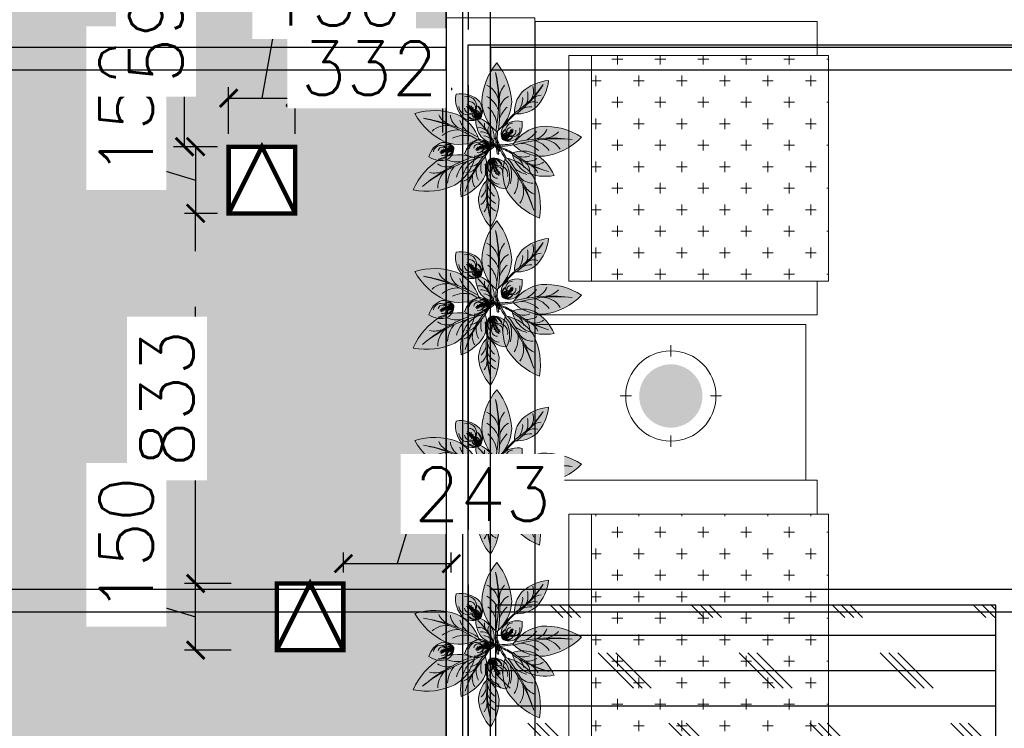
# Model space of a CAD drawing. Header units: inches. Extents: x -1008743 to -388065, y -1380311 to -642022.
# Tile 43 of 85: x -521362 to -519145, y -674994 to -673399. Entities that reach past the tile are written whole.
import ezdxf
from ezdxf.xclip import XClip

# ---------------------------------------------------------------- set-up
doc = ezdxf.new("R2010")
doc.units = ezdxf.units.IN
doc.header["$LTSCALE"] = 1000
doc.header["$MEASUREMENT"] = 0
doc.header["$XCLIPFRAME"] = 0
doc.header["$PDMODE"] = 35
doc.linetypes.add('CENTER2', pattern=[1.125, 0.75, -0.125, 0.125, -0.125])
doc.linetypes.add('HIDDEN', pattern=[0.375, 0.25, -0.125])
for name, color, linetype, lineweight in [('2020 HVAC TRAP DOOR', 155, 'HIDDEN', 15), ('General Arrangement Plan$1$CT-FURNITURE', 3, 'Continuous', 5), ('General Arrangement Plan$1$FURN', 252, 'Continuous', 5)]:
    doc.layers.add(name, color=color, linetype=linetype, lineweight=lineweight)
for name, color, linetype in [('A-ANNO-DIMS-30', 7, 'Continuous'), ('Elevation hatch', 7, 'Continuous'), ('IFF-35 HEAVY', 100, 'Continuous'), ('M-HVAC-INSULATION', 7, 'Continuous')]:
    doc.layers.add(name, color=color, linetype=linetype)
doc.styles.get("Standard").update_dxf_attribs({"font": 'txt.shx'})
doc.dimstyles.new('TFS-Dim', dxfattribs={"dimtxt": 120, "dimasz": 40, "dimexe": 25, "dimexo": 25, "dimgap": 4.5, "dimtad": 1, "dimdec": 0, "dimzin": 0, "dimdsep": 46, "dimtxsty": 'Standard', "dimblk": 'ARCHTICK', "dimcen": 0.09, "dimdle": 2, "dimclrd": 256, "dimclre": 8, "dimadec": 0, "dimazin": 0, "dimtfac": 1, "dimtdec": 0, "dimtofl": 0, "dimtmove": 1, "dimatfit": 3, "dimfxl": 1, "dimtolj": 1, "dimtzin": 0, "dimlwd": -1, "dimlwe": -1, "dimarcsym": 0})

# ---------------------------------------------------------------- blocks, each defined once
blk = doc.blocks.new('General Arrangement Plan$1$JHGFG')
h = blk.add_hatch()
h.set_pattern_fill('CROSS', color=9, scale=7.5, angle=270)
h.set_pattern_definition([(270, (0, 0), (47.625, -47.625), [23.8125, -71.4375]), (0, (-11.906, -11.906), (47.625, 47.625), [23.8125, -71.4375])])
h.paths.add_polyline_path([(-2281577.9, -209054.5), (-2282102.9, -209054.5), (-2282102.9, -209554.5), (-2281577.9, -209554.5)])
at = {"color": 0, "linetype": 'ByBlock', "lineweight": -2}
for points in [[(-2282152.9, -209054.5), (-2281602.9, -209054.5), (-2281602.9, -208979.5), (-2282227.9, -208979.5), (-2282227.9, -209629.5), (-2281602.9, -209629.5), (-2281602.9, -209554.5), (-2282152.9, -209554.5)], [(-2282102.9, -209054.5), (-2282152.9, -209054.5), (-2282152.9, -209554.5), (-2282102.9, -209554.5)], [(-2281577.9, -209054.5), (-2282102.9, -209054.5), (-2282102.9, -209554.5), (-2281577.9, -209554.5)]]:
    blk.add_lwpolyline(points, close=True, dxfattribs=at)
blk = doc.blocks.new('General Arrangement Plan$1$A$Caff05cb0')
h = blk.add_hatch(color=52)
h.set_gradient(color1=(228, 209, 7), one_color=1, tint=1, name='SPHERICAL')
edge = h.paths.add_edge_path()
edge.add_arc((0, 0), 70.1, 0, 360, ccw=False)
at = {"color": 250}
for points in [[(0, 87.5), (0, 112.5)], [(-87.5, 0), (-112.5, 0)], [(87.5, 0), (112.5, 0)], [(0, -87.5), (0, -112.5)]]:
    blk.add_lwpolyline(points, dxfattribs=at)
blk.add_circle((0, 0), 100, dxfattribs=at)
blk = doc.blocks.new('General Arrangement Plan$1$plant4')
at = {"ltscale": 0.8}
h = blk.add_hatch(color=85, dxfattribs=at)
h.dxf.hatch_style = 1
h.set_gradient(color1=(103, 159, 96), color2=(179, 207, 175), one_color=1, tint=0.75, name='INVCURVED')
h.paths.add_polyline_path([(0.2266, 0.0676, 0.199512), (0.0989, 0.0067, 0.09675), (0.3533, 0.0075, -0.086654), (0.1023, -0.0053, 0.192489), (0.2266, -0.0624, 0.158608), (0.3953, 0.0026, 0.158608)])
h = blk.add_hatch(color=35, dxfattribs=at)
h.dxf.hatch_style = 1
h.set_gradient(color1=(179, 116, 77), color2=(114, 74, 49), one_color=1, tint=0.32, name='CURVED')
h.paths.add_polyline_path([(0.05, -0.0003), (0.0485, 0.0057, 0.033108), (0, 0, 0.809082), (0.002, -0.006, -0.032777)])
h.paths.add_polyline_path([(0.0973, 0.0049, 0.033108), (0.0485, 0.0057), (0.05, -0.0003, -0.032777), (0.0983, -0.001), (0.0953, 0.0026)])
h = blk.add_hatch(color=85, dxfattribs=at)
h.dxf.hatch_style = 1
h.set_gradient(color1=(103, 159, 96), color2=(52, 80, 48), one_color=1, tint=0.25)
h.paths.add_polyline_path([(0.3533, 0.0075, -0.09675), (0.0989, 0.0067, 0.007527), (0.0953, 0.0026, 0.014292), (0.1023, -0.0053, 0.086654)])
blk.add_lwpolyline([(0.0983, -0.001), (0.0953, 0.0026), (0.0973, 0.0049, 0.066288), (0, 0, 0.809082), (0.002, -0.006, -0.065625)], format="xyb", close=True, dxfattribs=at)
for centre, radius, start, end in [((0.2359, -0.1164), 0.1842, 92.9121, 139.7695), ((0.1515, 0.1013), 0.1129, 290.5634, 330.4539), ((0.211, -0.2242), 0.2922, 50.9055, 86.9554), ((0.2123, 0.0879), 0.0955, 283.0013, 333.1911), ((0.2359, 0.1215), 0.1842, 220.2305, 267.0879), ((0.2242, 0.6583), 0.6635, 259.119, 281.2235), ((0.1912, 0.7199), 0.7306, 263.0097, 282.8199), ((0.1144, 0.1192), 0.1187, 277.6411, 318.482), ((0.211, 0.2293), 0.2922, 273.0446, 309.0945), ((0.1127, -0.1239), 0.1214, 41.7528, 70.1061), ((0.1853, -0.0821), 0.0727, 27.7376, 79.2347), ((0.2381, -0.0995), 0.0902, 48.8027, 88.011)]:
    blk.add_arc(centre, radius, start, end, dxfattribs=at)
blk = doc.blocks.new('General Arrangement Plan$1$plant5')
at = {"ltscale": 0.8}
h = blk.add_hatch(color=7, dxfattribs=at)
h.dxf.hatch_style = 1
h.set_gradient(color1=(237, 238, 238), one_color=1, tint=1)
h.paths.add_polyline_path([(0.15, 0, 0.256909), (0.0543, 0.05, 0.240303), (0.0028, 0.0075, -0.358381), (0.0489, 0.0306, 0.270233), (0, 0, -0.348977), (0.0363, 0.0149, 0.25095), (0.0039, 0, -0.245389), (0.0298, 0.008, 0.153246), (0.0082, 0, 0.15184), (0.0296, -0.008, 0.001374), (0.0298, -0.008, -0.245389), (0.0039, 0, 0.25095), (0.0363, -0.0149, -0.348977), (0, 0, 0.270233), (0.0489, -0.0306, -0.358381), (0.0028, -0.0075, 0.240303), (0.0543, -0.05, 0.256909)])
edge = h.paths.add_edge_path(flags=16)
edge.add_arc((0.0098, 0.0552), 0.0552, 269.916, 271.4154, ccw=False)
edge.add_arc((0.011, -0.0487), 0.0487, 89.8163, 91.5152, ccw=False)
edge.add_arc((0.0098, 0.0552), 0.0552, 271.4154, 288.9745)
edge.add_spline(control_points=[(0.0278, 0.003), (0.0281, 0.003), (0.03, 0.0028), (0.032, 0.0025), (0.0337, 0.0022)], knot_values=[0.247151, 0.247151, 0.247151, 0.247151, 0.247786, 0.253074, 0.253074, 0.253074, 0.253074], degree=3, periodic=0)
edge.add_spline(control_points=[(0.0337, 0.0022), (0.0349, 0.0021), (0.0361, 0.0019), (0.0372, 0.0017)], knot_values=[0.243636, 0.243636, 0.243636, 0.243636, 0.247151, 0.247151, 0.247151, 0.247151], degree=3, periodic=0)
edge.add_spline(control_points=[(0.0372, 0.0017), (0.0385, 0.0015), (0.0405, 0.0013), (0.0424, 0.0011), (0.0431, 0.0011)], knot_values=[0.23773, 0.23773, 0.23773, 0.23773, 0.241748, 0.243636, 0.243636, 0.243636, 0.243636], degree=3, periodic=0)
edge.add_spline(control_points=[(0.0431, 0.0011), (0.044, 0.001), (0.045, 0.001), (0.0459, 0.001)], knot_values=[0.234818, 0.234818, 0.234818, 0.234818, 0.23773, 0.23773, 0.23773, 0.23773], degree=3, periodic=0)
edge.add_spline(control_points=[(0.0459, 0.001), (0.0472, 0.0009), (0.0485, 0.0009), (0.0498, 0.0009)], knot_values=[0.230931, 0.230931, 0.230931, 0.230931, 0.234818, 0.234818, 0.234818, 0.234818], degree=3, periodic=0)
edge.add_spline(control_points=[(0.0498, 0.0009), (0.0513, 0.0009), (0.0528, 0.0009), (0.0543, 0.0009)], knot_values=[0.226471, 0.226471, 0.226471, 0.226471, 0.230931, 0.230931, 0.230931, 0.230931], degree=3, periodic=0)
edge.add_spline(control_points=[(0.0543, 0.0009), (0.0547, 0.0009), (0.0564, 0.001), (0.0581, 0.001), (0.0594, 0.0011)], knot_values=[0.221526, 0.221526, 0.221526, 0.221526, 0.222579, 0.226471, 0.226471, 0.226471, 0.226471], degree=3, periodic=0)
edge.add_spline(control_points=[(0.0594, 0.0011), (0.0609, 0.0012), (0.0623, 0.0014), (0.0637, 0.0017)], knot_values=[0.217168, 0.217168, 0.217168, 0.217168, 0.221526, 0.221526, 0.221526, 0.221526], degree=3, periodic=0)
edge.add_spline(control_points=[(0.0637, 0.0017), (0.0648, 0.002), (0.066, 0.0024), (0.0672, 0.0029), (0.0674, 0.003)], knot_values=[0.213164, 0.213164, 0.213164, 0.213164, 0.216463, 0.217168, 0.217168, 0.217168, 0.217168], degree=3, periodic=0)
edge.add_spline(control_points=[(0.0674, 0.003), (0.0685, 0.0035), (0.07, 0.0044), (0.0718, 0.0051), (0.0724, 0.0052)], knot_values=[0.207777, 0.207777, 0.207777, 0.207777, 0.211372, 0.213164, 0.213164, 0.213164, 0.213164], degree=3, periodic=0)
edge.add_spline(control_points=[(0.0724, 0.0052), (0.0729, 0.0053), (0.0744, 0.0054), (0.0757, 0.0044), (0.0762, 0.0036)], knot_values=[0.203445, 0.203445, 0.203445, 0.203445, 0.204995, 0.207777, 0.207777, 0.207777, 0.207777], degree=3, periodic=0)
edge.add_spline(control_points=[(0.0762, 0.0036), (0.0763, 0.0036), (0.0768, 0.0026), (0.0767, 0.0012), (0.0763, 0), (0.0763, -0.0001)], knot_values=[0.199694, 0.199694, 0.199694, 0.199694, 0.199863, 0.203137, 0.203445, 0.203445, 0.203445, 0.203445], degree=3, periodic=0)
edge.add_spline(control_points=[(0.0763, -0.0001), (0.0761, -0.0008), (0.0757, -0.0017), (0.075, -0.0024), (0.0748, -0.0026)], knot_values=[0.196756, 0.196756, 0.196756, 0.196756, 0.198903, 0.199694, 0.199694, 0.199694, 0.199694], degree=3, periodic=0)
edge.add_spline(control_points=[(0.0748, -0.0026), (0.0743, -0.0031), (0.0734, -0.0037), (0.0725, -0.0042), (0.0722, -0.0043)], knot_values=[0.193643, 0.193643, 0.193643, 0.193643, 0.195869, 0.196756, 0.196756, 0.196756, 0.196756], degree=3, periodic=0)
edge.add_spline(control_points=[(0.0722, -0.0043), (0.0708, -0.0049), (0.0694, -0.0052), (0.0678, -0.0054)], knot_values=[0.189135, 0.189135, 0.189135, 0.189135, 0.193643, 0.193643, 0.193643, 0.193643], degree=3, periodic=0)
edge.add_spline(control_points=[(0.0678, -0.0054), (0.0677, -0.0054), (0.0667, -0.0056), (0.0657, -0.0057), (0.0648, -0.0058)], knot_values=[0.186092, 0.186092, 0.186092, 0.186092, 0.186502, 0.189135, 0.189135, 0.189135, 0.189135], degree=3, periodic=0)
edge.add_spline(control_points=[(0.0648, -0.0058), (0.0635, -0.0059), (0.0621, -0.006), (0.0608, -0.0061)], knot_values=[0.182083, 0.182083, 0.182083, 0.182083, 0.186092, 0.186092, 0.186092, 0.186092], degree=3, periodic=0)
edge.add_spline(control_points=[(0.0608, -0.0061), (0.0596, -0.0062), (0.0584, -0.0062), (0.0571, -0.0062)], knot_values=[0.178391, 0.178391, 0.178391, 0.178391, 0.182083, 0.182083, 0.182083, 0.182083], degree=3, periodic=0)
edge.add_spline(control_points=[(0.0571, -0.0062), (0.0568, -0.0062), (0.0555, -0.0063), (0.0543, -0.0063), (0.0534, -0.0063)], knot_values=[0.17468, 0.17468, 0.17468, 0.17468, 0.175797, 0.178391, 0.178391, 0.178391, 0.178391], degree=3, periodic=0)
edge.add_spline(control_points=[(0.0534, -0.0063), (0.0525, -0.0063), (0.0516, -0.0063), (0.0506, -0.0063)], knot_values=[0.171864, 0.171864, 0.171864, 0.171864, 0.17468, 0.17468, 0.17468, 0.17468], degree=3, periodic=0)
edge.add_spline(control_points=[(0.0506, -0.0063), (0.0494, -0.0063), (0.0482, -0.0063), (0.047, -0.0062)], knot_values=[0.16826, 0.16826, 0.16826, 0.16826, 0.171864, 0.171864, 0.171864, 0.171864], degree=3, periodic=0)
edge.add_spline(control_points=[(0.047, -0.0062), (0.0453, -0.0061), (0.0434, -0.006), (0.0414, -0.0057), (0.0411, -0.0057)], knot_values=[0.162342, 0.162342, 0.162342, 0.162342, 0.167388, 0.16826, 0.16826, 0.16826, 0.16826], degree=3, periodic=0)
edge.add_spline(control_points=[(0.0411, -0.0057), (0.0399, -0.0055), (0.0386, -0.0053), (0.0374, -0.005)], knot_values=[0.158654, 0.158654, 0.158654, 0.158654, 0.162342, 0.162342, 0.162342, 0.162342], degree=3, periodic=0)
edge.add_spline(control_points=[(0.0374, -0.005), (0.0365, -0.0049), (0.0357, -0.0047), (0.0348, -0.0045)], knot_values=[0.156033, 0.156033, 0.156033, 0.156033, 0.158654, 0.158654, 0.158654, 0.158654], degree=3, periodic=0)
edge.add_spline(control_points=[(0.0348, -0.0045), (0.0335, -0.0043), (0.0317, -0.004), (0.03, -0.0037), (0.0295, -0.0036)], knot_values=[0.15048, 0.15048, 0.15048, 0.15048, 0.154549, 0.156033, 0.156033, 0.156033, 0.156033], degree=3, periodic=0)
edge.add_arc((0.011, -0.0487), 0.0487, 67.7054, 89.8163)
at = {"lineweight": 5, "ltscale": 0.8}
h = blk.add_hatch(color=83, dxfattribs=at)
h.dxf.hatch_style = 1
h.set_gradient(color1=(117, 211, 105), one_color=1, tint=1)
h.paths.add_polyline_path([(0.0489, 0.0306, 0.358381), (0.0028, 0.0075, 0.02724), (0, 0, -0.270233)])
h.paths.add_polyline_path([(0.0039, 0, -0.25095), (0.0363, 0.0149, 0.348977), (0, 0, 0.348977), (0.0363, -0.0149, -0.25095)])
h.paths.add_polyline_path([(0.0298, 0.008, 0.245389), (0.0039, 0, 0.245389), (0.0298, -0.008, -0.153246), (0.0082, 0, -0.153246)], flags=17)
h.paths.add_polyline_path([(0, 0, 0.02724), (0.0028, -0.0075, 0.358381), (0.0489, -0.0306, -0.270233)])
h = blk.add_hatch(color=95, dxfattribs=at)
h.dxf.hatch_style = 1
h.set_gradient(color1=(68, 182, 53), color2=(121, 213, 109), one_color=1, tint=0.63, name='CYLINDER')
edge = h.paths.add_edge_path()
edge.add_spline(control_points=[(0.0722, -0.0043), (0.0725, -0.0042), (0.0734, -0.0037), (0.0743, -0.0031), (0.0748, -0.0026)], knot_values=[0.193643, 0.193643, 0.193643, 0.193643, 0.194531, 0.196756, 0.196756, 0.196756, 0.196756], degree=3, periodic=0)
edge.add_spline(control_points=[(0.0748, -0.0026), (0.075, -0.0024), (0.0757, -0.0017), (0.0761, -0.0008), (0.0763, -0.0001)], knot_values=[0.196756, 0.196756, 0.196756, 0.196756, 0.197548, 0.199694, 0.199694, 0.199694, 0.199694], degree=3, periodic=0)
edge.add_spline(control_points=[(0.0763, -0.0001), (0.0763, 0), (0.0767, 0.0012), (0.0768, 0.0026), (0.0763, 0.0036), (0.0762, 0.0036)], knot_values=[0.199694, 0.199694, 0.199694, 0.199694, 0.200002, 0.203276, 0.203445, 0.203445, 0.203445, 0.203445], degree=3, periodic=0)
edge.add_spline(control_points=[(0.0762, 0.0036), (0.0757, 0.0044), (0.0744, 0.0054), (0.0729, 0.0053), (0.0724, 0.0052)], knot_values=[0.203445, 0.203445, 0.203445, 0.203445, 0.206228, 0.207777, 0.207777, 0.207777, 0.207777], degree=3, periodic=0)
edge.add_spline(control_points=[(0.0724, 0.0052), (0.0718, 0.0051), (0.07, 0.0044), (0.0685, 0.0035), (0.0674, 0.003)], knot_values=[0.207777, 0.207777, 0.207777, 0.207777, 0.20957, 0.213164, 0.213164, 0.213164, 0.213164], degree=3, periodic=0)
edge.add_spline(control_points=[(0.0674, 0.003), (0.0672, 0.0029), (0.066, 0.0024), (0.0648, 0.002), (0.0637, 0.0017)], knot_values=[0.213164, 0.213164, 0.213164, 0.213164, 0.213868, 0.217168, 0.217168, 0.217168, 0.217168], degree=3, periodic=0)
edge.add_spline(control_points=[(0.0637, 0.0017), (0.0623, 0.0014), (0.0609, 0.0012), (0.0594, 0.0011)], knot_values=[0.217168, 0.217168, 0.217168, 0.217168, 0.221526, 0.221526, 0.221526, 0.221526], degree=3, periodic=0)
edge.add_spline(control_points=[(0.0594, 0.0011), (0.0581, 0.001), (0.0564, 0.001), (0.0547, 0.0009), (0.0543, 0.0009)], knot_values=[0.221526, 0.221526, 0.221526, 0.221526, 0.225418, 0.226471, 0.226471, 0.226471, 0.226471], degree=3, periodic=0)
edge.add_spline(control_points=[(0.0543, 0.0009), (0.0528, 0.0009), (0.0513, 0.0009), (0.0498, 0.0009)], knot_values=[0.226471, 0.226471, 0.226471, 0.226471, 0.230931, 0.230931, 0.230931, 0.230931], degree=3, periodic=0)
edge.add_spline(control_points=[(0.0498, 0.0009), (0.0485, 0.0009), (0.0472, 0.0009), (0.0459, 0.001)], knot_values=[0.230931, 0.230931, 0.230931, 0.230931, 0.234818, 0.234818, 0.234818, 0.234818], degree=3, periodic=0)
edge.add_spline(control_points=[(0.0459, 0.001), (0.045, 0.001), (0.044, 0.001), (0.0431, 0.0011)], knot_values=[0.234818, 0.234818, 0.234818, 0.234818, 0.23773, 0.23773, 0.23773, 0.23773], degree=3, periodic=0)
edge.add_spline(control_points=[(0.0431, 0.0011), (0.0424, 0.0011), (0.0405, 0.0013), (0.0385, 0.0015), (0.0372, 0.0017)], knot_values=[0.23773, 0.23773, 0.23773, 0.23773, 0.239619, 0.243636, 0.243636, 0.243636, 0.243636], degree=3, periodic=0)
edge.add_spline(control_points=[(0.0372, 0.0017), (0.0361, 0.0019), (0.0349, 0.0021), (0.0337, 0.0022)], knot_values=[0.243636, 0.243636, 0.243636, 0.243636, 0.247151, 0.247151, 0.247151, 0.247151], degree=3, periodic=0)
edge.add_spline(control_points=[(0.0337, 0.0022), (0.032, 0.0025), (0.03, 0.0028), (0.0281, 0.003), (0.0278, 0.003)], knot_values=[0.247151, 0.247151, 0.247151, 0.247151, 0.25244, 0.253074, 0.253074, 0.253074, 0.253074], degree=3, periodic=0)
edge.add_arc((0.011, 0.0487), 0.0487, 271.5152, 290.2274, ccw=False)
edge.add_arc((0.011, -0.0487), 0.0487, 67.7054, 88.4848, ccw=False)
edge.add_spline(control_points=[(0.0295, -0.0036), (0.03, -0.0037), (0.0317, -0.004), (0.0335, -0.0043), (0.0348, -0.0045)], knot_values=[0.15048, 0.15048, 0.15048, 0.15048, 0.151964, 0.156033, 0.156033, 0.156033, 0.156033], degree=3, periodic=0)
edge.add_spline(control_points=[(0.0348, -0.0045), (0.0357, -0.0047), (0.0365, -0.0049), (0.0374, -0.005)], knot_values=[0.156033, 0.156033, 0.156033, 0.156033, 0.158654, 0.158654, 0.158654, 0.158654], degree=3, periodic=0)
edge.add_spline(control_points=[(0.0374, -0.005), (0.0386, -0.0053), (0.0399, -0.0055), (0.0411, -0.0057)], knot_values=[0.158654, 0.158654, 0.158654, 0.158654, 0.162342, 0.162342, 0.162342, 0.162342], degree=3, periodic=0)
edge.add_spline(control_points=[(0.0411, -0.0057), (0.0414, -0.0057), (0.0434, -0.006), (0.0453, -0.0061), (0.047, -0.0062)], knot_values=[0.162342, 0.162342, 0.162342, 0.162342, 0.163214, 0.16826, 0.16826, 0.16826, 0.16826], degree=3, periodic=0)
edge.add_spline(control_points=[(0.047, -0.0062), (0.0482, -0.0063), (0.0494, -0.0063), (0.0506, -0.0063)], knot_values=[0.16826, 0.16826, 0.16826, 0.16826, 0.171864, 0.171864, 0.171864, 0.171864], degree=3, periodic=0)
edge.add_spline(control_points=[(0.0506, -0.0063), (0.0516, -0.0063), (0.0525, -0.0063), (0.0534, -0.0063)], knot_values=[0.171864, 0.171864, 0.171864, 0.171864, 0.17468, 0.17468, 0.17468, 0.17468], degree=3, periodic=0)
edge.add_spline(control_points=[(0.0534, -0.0063), (0.0543, -0.0063), (0.0555, -0.0063), (0.0568, -0.0062), (0.0571, -0.0062)], knot_values=[0.17468, 0.17468, 0.17468, 0.17468, 0.177274, 0.178391, 0.178391, 0.178391, 0.178391], degree=3, periodic=0)
edge.add_spline(control_points=[(0.0571, -0.0062), (0.0584, -0.0062), (0.0596, -0.0062), (0.0608, -0.0061)], knot_values=[0.178391, 0.178391, 0.178391, 0.178391, 0.182083, 0.182083, 0.182083, 0.182083], degree=3, periodic=0)
edge.add_spline(control_points=[(0.0608, -0.0061), (0.0621, -0.006), (0.0635, -0.0059), (0.0648, -0.0058)], knot_values=[0.182083, 0.182083, 0.182083, 0.182083, 0.186092, 0.186092, 0.186092, 0.186092], degree=3, periodic=0)
edge.add_spline(control_points=[(0.0648, -0.0058), (0.0657, -0.0057), (0.0667, -0.0056), (0.0677, -0.0054), (0.0678, -0.0054)], knot_values=[0.186092, 0.186092, 0.186092, 0.186092, 0.188726, 0.189135, 0.189135, 0.189135, 0.189135], degree=3, periodic=0)
edge.add_spline(control_points=[(0.0678, -0.0054), (0.0694, -0.0052), (0.0708, -0.0049), (0.0722, -0.0043)], knot_values=[0.189135, 0.189135, 0.189135, 0.189135, 0.193643, 0.193643, 0.193643, 0.193643], degree=3, periodic=0)
at = {"lineweight": 9, "ltscale": 0.8}
for p, q in [((0.0299, -0.0008), (0.0236, 0.0003)), ((0.0324, 0.0004), (0.0358, 0.0051)), ((0.0367, 0.001), (0.0414, 0.0073)), ((0.0435, -0.0027), (0.0427, 0.0041)), ((0.0455, -0.0007), (0.0466, 0.0032)), ((0.0507, -0.0021), (0.0477, 0.0086)), ((0.0545, -0.0006), (0.0538, 0.005)), ((0.0604, -0.0013), (0.0571, 0.0065)), ((0.0637, -0.0003), (0.0638, 0.0057)), ((0.0674, 0.0003), (0.0674, 0.0088)), ((0.071, 0.0011), (0.0736, 0.0087)), ((0.0744, 0.0005), (0.0836, -0.0024)), ((0.0745, 0.0023), (0.0809, 0.0072)), ((0.0331, -0.0017), (0.0356, -0.0058)), ((0.0359, -0.0021), (0.0384, -0.0071)), ((0.04, -0.0018), (0.0423, -0.0098)), ((0.0474, -0.0047), (0.0459, -0.0105)), ((0.0512, -0.005), (0.0493, -0.009)), ((0.0546, -0.0037), (0.0519, -0.0097)), ((0.0571, -0.0045), (0.0573, -0.0126)), ((0.0629, -0.0036), (0.0579, -0.0096)), ((0.0649, -0.0044), (0.0646, -0.0097)), ((0.0679, -0.003), (0.0676, -0.0121)), ((0.0718, -0.0029), (0.0733, -0.0082)), ((0.0731, -0.0013), (0.0781, -0.005))]:
    blk.add_line(p, q, dxfattribs=at)
for centre, radius, start, end in [((0.0702, -0.0218), 0.0735, 102.4876, 162.7777), ((0.0567, -0.062), 0.112, 33.595, 91.2278), ((0.0067, 0.0482), 0.0483, 273.5313, 328.711), ((0.0098, 0.0552), 0.0552, 269.916, 311.5613), ((0.011, -0.0487), 0.0487, 43.3703, 91.5152), ((0.0655, -0.0023), 0.025, 51.9712, 139.685), ((0.0788, 0.0012), 0.0378, 48.9446, 144.5333), ((0.0702, 0.0218), 0.0735, 197.2223, 257.5124), ((0.0067, -0.0482), 0.0483, 31.289, 86.4687), ((0.0676, -0.0011), 0.0254, 213.677, 332.8415), ((0.0804, 0.0017), 0.0409, 217.4348, 331.7322), ((0.0567, 0.062), 0.112, 268.7722, 326.405)]:
    blk.add_arc(centre, radius, start, end, dxfattribs=at)
at = {"color": 62, "lineweight": 5, "ltscale": 0.8}
for centre, radius, start, end in [((0.0507, -0.0267), 0.0573, 91.7664, 152.2545), ((0.0275, -0.0154), 0.0315, 73.8983, 150.8496), ((0.0399, -0.009), 0.0406, 77.1426, 158.365), ((0.034, -0.0228), 0.0378, 86.5852, 142.9351), ((0.0245, -0.0208), 0.0293, 79.5747, 134.724), ((0.0317, -0.0305), 0.0385, 92.8652, 127.7155), ((0.0507, 0.0267), 0.0573, 207.7455, 268.2336), ((0.0275, 0.0154), 0.0315, 209.1504, 286.1017), ((0.0399, 0.009), 0.0406, 201.635, 282.8574), ((0.034, 0.0228), 0.0378, 217.0649, 273.4148), ((0.0245, 0.0208), 0.0293, 225.276, 280.4253), ((0.0317, 0.0305), 0.0385, 232.2845, 267.1348)]:
    blk.add_arc(centre, radius, start, end, dxfattribs=at)
blk.add_open_spline([(0.0295, -0.0036), (0.03, -0.0037), (0.0339, -0.0043), (0.0429, -0.0064), (0.0552, -0.0064), (0.0655, -0.0059), (0.0723, -0.0047), (0.0754, -0.0023), (0.0766, 0.0004), (0.0769, 0.0036), (0.0738, 0.0058), (0.0702, 0.0046), (0.0648, 0.0013), (0.0544, 0.0009), (0.0416, 0.0008), (0.0325, 0.0025), (0.0281, 0.003), (0.0278, 0.003)], degree=3, knots=[0.1504802, 0.1504802, 0.1504802, 0.1504802, 0.1519644, 0.163214, 0.177274, 0.1887256, 0.1945307, 0.1975476, 0.2000024, 0.2032763, 0.2062279, 0.2095699, 0.2138685, 0.2254176, 0.2396186, 0.2524399, 0.2530743, 0.2530743, 0.2530743, 0.2530743], dxfattribs=at)
blk = doc.blocks.new('General Arrangement Plan$1$Anturio Completa')
at = {"xscale": -1}
for p, rotation in [((0.0382, -0.3934), 275.9103487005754), ((0.0047, -0.3743), 209.3422747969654)]:
    blk.add_blockref('General Arrangement Plan$1$plant4', p, dxfattribs=dict(at, rotation=rotation))
for name, p, xscale, yscale, zscale, rotation in [('General Arrangement Plan$1$plant4', (-0.0545, -0.3355), 0.6875195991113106, 0.6875195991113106, 0.6875195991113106, 134.6123703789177), ('General Arrangement Plan$1$plant4', (0.0396, -0.3604), 0.6875195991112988, 0.6875195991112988, 0.6875195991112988, 62.02852832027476), ('General Arrangement Plan$1$plant5', (0.0091, -0.3436), 0.7678141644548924, 0.7678141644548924, 0.7678141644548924, 132.2423739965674), ('General Arrangement Plan$1$plant4', (0.06, -0.3566), 0.4588451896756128, 0.4588451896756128, 0.4588451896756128, 214.0760858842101), ('General Arrangement Plan$1$plant4', (0.0225, -0.3869), 0.6875195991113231, 0.6875195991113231, 0.6875195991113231, 329.7037252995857), ('General Arrangement Plan$1$plant4', (0.1178, -0.4144), 0.6875195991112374, 0.6875195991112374, 0.6875195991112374, 3.732606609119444), ('General Arrangement Plan$1$plant5', (0.0322, -0.3992), 0.7678141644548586, 0.7678141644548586, 0.7678141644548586, 290.0444626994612), ('General Arrangement Plan$1$plant5', (0.0446, -0.5537), 0.7678141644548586, 0.7678141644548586, 0.7678141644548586, 290.0444626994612)]:
    blk.add_blockref(name, p, dxfattribs=dict(xscale=xscale, yscale=yscale, zscale=zscale, rotation=rotation))
for name, p, rotation in [('General Arrangement Plan$1$plant5', (0.0917, -0.3951), 27.2090412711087), ('General Arrangement Plan$1$plant4', (0.0722, -0.3656), 180), ('General Arrangement Plan$1$plant4', (0.0428, -0.3558), 248.0349850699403), ('General Arrangement Plan$1$plant4', (0.0423, -0.3813), 297.7195320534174), ('General Arrangement Plan$1$plant5', (-0.0806, -0.4387), 224.8255080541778)]:
    blk.add_blockref(name, p, dxfattribs=dict(rotation=rotation))
blk = doc.blocks.new('General Arrangement Plan')
at = {"layer": 'General Arrangement Plan$1$FURN'}
blk.add_lwpolyline([(6168.8, 4871.8), (6168.8, 972), (6368.8, 972), (6368.8, 4810.7), (6168.8, 4810.7)], dxfattribs=at)
at = {"layer": 'General Arrangement Plan$1$FURN', "elevation": 0.1}
blk.add_lwpolyline([(6979.3, 4120.5), (6979.3, 3770.1), (6369.7, 3770.1), (6369.7, 4120.5)], close=True, dxfattribs=at)
at = {"layer": 'General Arrangement Plan$1$CT-FURNITURE', "xscale": 1.016002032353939, "yscale": 1.016002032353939, "zscale": 1.016002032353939}
blk.add_blockref('General Arrangement Plan$1$A$Caff05cb0', (6675.4, 3959.9, 0.1), dxfattribs=at)
at = {"layer": 'General Arrangement Plan$1$FURN', "extrusion": (-2.37013e-18, 3.44359e-07, 1), "xscale": -1.016002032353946, "yscale": 1.016002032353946, "zscale": 1.016002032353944, "rotation": 180}
for p in [(2325117.9, -208181.3, 0), (2325117.9, -209213.9, 0.1)]:
    blk.add_blockref('General Arrangement Plan$1$JHGFG', p, dxfattribs=at)
at = {"layer": 'General Arrangement Plan$1$FURN', "xscale": 519.1637724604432, "yscale": 519.1637724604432, "zscale": 519.1637724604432, "rotation": 270}
for p in [(6474.4, 4542.1), (6474.4, 4186.5), (6474.4, 3806.4), (6474.4, 3417.3)]:
    blk.add_blockref('General Arrangement Plan$1$Anturio Completa', p, dxfattribs=at)
blk = doc.blocks.new('_ArchTick')
at = {"color": 0, "linetype": 'ByBlock', "const_width": 0.15}
blk.add_lwpolyline([(-0.5, -0.5), (0.5, 0.5)], dxfattribs=at)
blk = doc.blocks.new('*D500')
at = {"layer": 'A-ANNO-DIMS-30', "linetype": 'HIDDEN'}
for p, q in [((-521057.4, -673463.3), (-521057.4, -673732.3)), ((-520965.7, -673682.8), (-520965.7, -673836.8)), ((-521057.4, -673732.3), (-520965.7, -673759.8))]:
    blk.add_line(p, q, dxfattribs=at)
at = {"layer": 'A-ANNO-DIMS-30', "color": 8, "linetype": 'HIDDEN'}
for p, q in [((-520916.4, -673684.8), (-520990.7, -673684.8)), ((-520916.4, -673834.8), (-520990.7, -673834.8))]:
    blk.add_line(p, q, dxfattribs=at)
at = {"layer": 'Defpoints', "color": 0, "ltscale": 10}
for p in [(-520891.4, -673684.8), (-520965.7, -673834.8), (-520891.4, -673834.8)]:
    blk.add_point(p, dxfattribs=at)
at = {"layer": 'A-ANNO-DIMS-30', "ltscale": 10, "xscale": 40, "yscale": 40, "zscale": 40}
for p, rotation in [((-520965.7, -673684.8), 90), ((-520965.7, -673834.8), 270)]:
    blk.add_blockref('_ArchTick', p, dxfattribs=dict(at, rotation=rotation))
at = {"layer": 'A-ANNO-DIMS-30', "color": 0, "ltscale": 10, "insert": (-521121.9, -673597.8), "char_height": 120, "attachment_point": 5, "rotation": 90, "bg_fill": 3, "box_fill_scale": 1.25, "bg_fill_color": 257, "bg_fill_transparency": 0}
blk.add_mtext('\\A1;150', dxfattribs=at)
blk = doc.blocks.new('*D501')
at = {"layer": 'A-ANNO-DIMS-30', "linetype": 'HIDDEN'}
for p, q in [((-520788.5, -673416.6), (-520816.4, -673575.4)), ((-520519.5, -673416.6), (-520788.5, -673416.6)), ((-520893.4, -673575.4), (-520739.4, -673575.4))]:
    blk.add_line(p, q, dxfattribs=at)
at = {"layer": 'A-ANNO-DIMS-30', "color": 8, "linetype": 'HIDDEN'}
for p, q in [((-520891.4, -673655.4), (-520891.4, -673550.4)), ((-520741.4, -673655.4), (-520741.4, -673550.4))]:
    blk.add_line(p, q, dxfattribs=at)
at = {"layer": 'Defpoints', "color": 0, "ltscale": 10}
for p in [(-520741.4, -673575.4), (-520891.4, -673684.8), (-520741.4, -673684.8)]:
    blk.add_point(p, dxfattribs=at)
at = {"layer": 'A-ANNO-DIMS-30', "ltscale": 10, "xscale": 40, "yscale": 40, "zscale": 40, "rotation": 180}
blk.add_blockref('_ArchTick', (-520891.4, -673575.4), dxfattribs=at)
at = {"layer": 'A-ANNO-DIMS-30', "ltscale": 10, "xscale": 40, "yscale": 40, "zscale": 40}
blk.add_blockref('_ArchTick', (-520741.4, -673575.4), dxfattribs=at)
at = {"layer": 'A-ANNO-DIMS-30', "color": 0, "ltscale": 10, "insert": (-520654, -673352.1), "char_height": 120, "attachment_point": 5, "bg_fill": 3, "box_fill_scale": 1.25, "bg_fill_color": 257, "bg_fill_transparency": 0}
blk.add_mtext('\\A1;150', dxfattribs=at)
blk = doc.blocks.new('*D502')
at = {"layer": 'A-ANNO-DIMS-30', "linetype": 'HIDDEN'}
for p, q in [((-521057.4, -674446.2), (-521057.4, -674715.2)), ((-520965.7, -674819.7), (-520965.7, -674665.7)), ((-521057.4, -674715.2), (-520965.7, -674742.7))]:
    blk.add_line(p, q, dxfattribs=at)
at = {"layer": 'A-ANNO-DIMS-30', "color": 8, "linetype": 'HIDDEN'}
for p, q in [((-520885.7, -674667.7), (-520990.7, -674667.7)), ((-520885.7, -674817.7), (-520990.7, -674817.7))]:
    blk.add_line(p, q, dxfattribs=at)
at = {"layer": 'Defpoints', "color": 0, "ltscale": 10}
for p in [(-520965.7, -674667.7), (-520708.1, -674667.7), (-520783.1, -674817.7)]:
    blk.add_point(p, dxfattribs=at)
at = {"layer": 'A-ANNO-DIMS-30', "ltscale": 10, "xscale": 40, "yscale": 40, "zscale": 40}
for p, rotation in [((-520965.7, -674667.7), 90), ((-520965.7, -674817.7), 270)]:
    blk.add_blockref('_ArchTick', p, dxfattribs=dict(at, rotation=rotation))
at = {"layer": 'A-ANNO-DIMS-30', "color": 0, "ltscale": 10, "insert": (-521121.9, -674580.7), "char_height": 120, "attachment_point": 5, "rotation": 90, "bg_fill": 3, "box_fill_scale": 1.25, "bg_fill_color": 257, "bg_fill_transparency": 0}
blk.add_mtext('\\A1;150', dxfattribs=at)
blk = doc.blocks.new('*D503')
at = {"layer": 'A-ANNO-DIMS-30', "color": 8, "linetype": 'HIDDEN'}
for p, q in [((-520916.4, -673834.8), (-520990.7, -673834.8)), ((-520885.7, -674667.7), (-520990.7, -674667.7))]:
    blk.add_line(p, q, dxfattribs=at)
at = {"layer": 'A-ANNO-DIMS-30', "linetype": 'HIDDEN'}
blk.add_line((-520965.7, -674669.7), (-520965.7, -673832.8), dxfattribs=at)
at = {"layer": 'Defpoints', "color": 0, "ltscale": 10}
for p in [(-520965.7, -673834.8), (-520891.4, -673834.8), (-520783.1, -674667.7)]:
    blk.add_point(p, dxfattribs=at)
at = {"layer": 'A-ANNO-DIMS-30', "ltscale": 10, "xscale": 40, "yscale": 40, "zscale": 40}
for p, rotation in [((-520965.7, -673834.8), 90), ((-520965.7, -674667.7), 270)]:
    blk.add_blockref('_ArchTick', p, dxfattribs=dict(at, rotation=rotation))
at = {"layer": 'A-ANNO-DIMS-30', "color": 0, "ltscale": 10, "insert": (-521030.2, -674251.3), "char_height": 120, "attachment_point": 5, "rotation": 90, "bg_fill": 3, "box_fill_scale": 1.25, "bg_fill_color": 257, "bg_fill_transparency": 0}
blk.add_mtext('\\A1;833', dxfattribs=at)
blk = doc.blocks.new('*D504')
at = {"layer": 'A-ANNO-DIMS-30', "color": 8, "linetype": 'HIDDEN'}
for p, q in [((-520910.7, -673090.8), (-521015.7, -673090.8)), ((-520916.4, -673684.8), (-521015.7, -673684.8))]:
    blk.add_line(p, q, dxfattribs=at)
at = {"layer": 'A-ANNO-DIMS-30', "linetype": 'HIDDEN'}
blk.add_line((-520990.7, -673686.8), (-520990.7, -673088.8), dxfattribs=at)
at = {"layer": 'Defpoints', "color": 0, "ltscale": 10}
for p in [(-520990.7, -673090.8), (-520838.1, -673090.8), (-520891.4, -673684.8)]:
    blk.add_point(p, dxfattribs=at)
at = {"layer": 'A-ANNO-DIMS-30', "ltscale": 10, "xscale": 40, "yscale": 40, "zscale": 40}
for p, rotation in [((-520990.7, -673090.8), 90), ((-520990.7, -673684.8), 270)]:
    blk.add_blockref('_ArchTick', p, dxfattribs=dict(at, rotation=rotation))
at = {"layer": 'A-ANNO-DIMS-30', "color": 0, "ltscale": 10, "insert": (-521055.2, -673387.8), "char_height": 120, "attachment_point": 5, "rotation": 90, "bg_fill": 3, "box_fill_scale": 1.25, "bg_fill_color": 257, "bg_fill_transparency": 0}
blk.add_mtext('\\A1;594', dxfattribs=at)
blk = doc.blocks.new('*D505')
at = {"layer": 'A-ANNO-DIMS-30', "linetype": 'HIDDEN'}
for p, q in [((-520484.1, -674531.1), (-520511.6, -674622.9)), ((-520155.1, -674531.1), (-520484.1, -674531.1)), ((-520635.1, -674622.9), (-520388.1, -674622.9))]:
    blk.add_line(p, q, dxfattribs=at)
at = {"layer": 'A-ANNO-DIMS-30', "color": 8, "linetype": 'HIDDEN'}
for p, q in [((-520633.1, -674642.7), (-520633.1, -674597.9)), ((-520390.1, -674642.7), (-520390.1, -674597.9))]:
    blk.add_line(p, q, dxfattribs=at)
at = {"layer": 'Defpoints', "color": 0, "ltscale": 10}
for p in [(-520390.1, -674622.9), (-520633.1, -674667.7), (-520390.1, -674667.7)]:
    blk.add_point(p, dxfattribs=at)
at = {"layer": 'A-ANNO-DIMS-30', "ltscale": 10, "xscale": 40, "yscale": 40, "zscale": 40, "rotation": 180}
blk.add_blockref('_ArchTick', (-520633.1, -674622.9), dxfattribs=at)
at = {"layer": 'A-ANNO-DIMS-30', "ltscale": 10, "xscale": 40, "yscale": 40, "zscale": 40}
blk.add_blockref('_ArchTick', (-520390.1, -674622.9), dxfattribs=at)
at = {"layer": 'A-ANNO-DIMS-30', "color": 0, "ltscale": 10, "insert": (-520319.6, -674466.6), "char_height": 120, "attachment_point": 5, "bg_fill": 3, "box_fill_scale": 1.25, "bg_fill_color": 257, "bg_fill_transparency": 0}
blk.add_mtext('\\A1;243', dxfattribs=at)
blk = doc.blocks.new('*D506')
at = {"layer": 'A-ANNO-DIMS-30', "color": 8, "linetype": 'HIDDEN'}
for p, q in [((-520741.4, -673652.7), (-520741.4, -673547.7)), ((-520409, -673652.7), (-520409, -673547.7))]:
    blk.add_line(p, q, dxfattribs=at)
at = {"layer": 'A-ANNO-DIMS-30', "linetype": 'HIDDEN'}
blk.add_line((-520743.4, -673572.7), (-520407, -673572.7), dxfattribs=at)
at = {"layer": 'Defpoints', "color": 0, "ltscale": 10}
for p in [(-520741.4, -673684.8), (-520409, -673694.8)]:
    blk.add_point(p, dxfattribs=at)
at = {"layer": 'A-ANNO-DIMS-30', "ltscale": 10, "xscale": 40, "yscale": 40, "zscale": 40, "rotation": 180}
blk.add_blockref('_ArchTick', (-520741.4, -673572.7), dxfattribs=at)
at = {"layer": 'A-ANNO-DIMS-30', "ltscale": 10, "xscale": 40, "yscale": 40, "zscale": 40}
blk.add_blockref('_ArchTick', (-520409, -673572.7), dxfattribs=at)
at = {"layer": 'A-ANNO-DIMS-30', "color": 0, "ltscale": 10, "insert": (-520575.2, -673508.2), "char_height": 120, "attachment_point": 5, "bg_fill": 3, "box_fill_scale": 1.25, "bg_fill_color": 257, "bg_fill_transparency": 0}
blk.add_mtext('\\A1;332', dxfattribs=at)
at = {"layer": 'Defpoints', "color": 0, "ltscale": 10}
blk.add_point((-520409, -673572.7), dxfattribs=at)
blk = doc.blocks.new('latout')
at = {"color": 252, "linetype": 'CENTER2'}
blk.add_line((-8375, 13525.7), (-8375, -289.9), dxfattribs=at)
at = {"color": 3, "ltscale": 10}
blk.add_lwpolyline([(-8325, 100.3), (-8325, 4780), (-8425, 4780), (-8425, 100.3)], close=True, dxfattribs=at)
at = {"color": 30, "ltscale": 10}
for points in [[(-10045, 3685.2), (-8425, 3685.2), (-8425, 3735.2), (-10045, 3735.2)], [(-8325.3, 3685.2), (-7149, 3685.2), (-7149, 3735.2), (-8325.3, 3735.2)], [(-10045, 2465.2), (-8425, 2465.2), (-8425, 2515.2), (-10045, 2515.2)], [(-8325.3, 2465.2), (-7149, 2465.2), (-7149, 2515.2), (-8325.3, 2515.2)]]:
    blk.add_lwpolyline(points, close=True, dxfattribs=at)

msp = doc.modelspace()

# ---------------------------------------------------------------- linework, layer by layer
at = {"layer": 'IFF-35 HEAVY', "ltscale": 100}
msp.add_lwpolyline([(-514107.3, -666822.4), (-514107.3, -672720.2), (-517541, -672720.2), (-517541, -672053.7), (-517665, -672053.7), (-517665, -673394.2), (-519001.7, -673394.9), (-519001.7, -672054.3), (-519125.7, -672053.7), (-519125.7, -673317.2), (-520278.1, -673317.2), (-520278.1, -672053.7), (-520402.1, -672053.7), (-520402.3, -677306.5), (-524753, -677305.8), (-524753, -674617.4), (-521734, -674617.4), (-521734, -673425.1), (-522387.4, -673425.1), (-522387.4, -672413.2), (-521734, -672413.2), (-521734, -672290.5), (-526462.8, -672289.2), (-526462.9, -671739)], dxfattribs=at)

# ---------------------------------------------------------------- next in the draw order: block references
at = {"color": 7}
ref = msp.add_blockref('General Arrangement Plan', (-526571.1, -678205.6), dxfattribs=at)
XClip(ref).set_block_clipping_path([(48.7190010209, -107.5186207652), (15251.6043912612, 15253.5715002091)])

# ---------------------------------------------------------------- next in the draw order: hatches: boundary and pattern name
at = {"layer": 'Elevation hatch', "true_color": 0x939598}
h = msp.add_hatch(dxfattribs=at)
h.set_pattern_fill('CORK', color=252, scale=25)
h.set_pattern_definition([(0, (-549706.02, -668672.15), (0, 79.375), []), (135, (-549666.34, -668711.84), (-158.75, -158.75), [112.2532, -112.2532]), (135, (-549646.5, -668711.84), (-158.75, -158.75), [112.2532, -112.2532]), (135, (-549626.65, -668711.84), (-158.75, -158.75), [112.2532, -112.2532])])
h.paths.add_polyline_path([(-520290.5, -674716.5), (-520290.5, -675886.8), (-519163.9, -675886.8), (-519163.9, -674716.5)])
at = {"layer": 'M-HVAC-INSULATION'}
h = msp.add_hatch(dxfattribs=at)
h.set_pattern_fill('DOTS', scale=50)
h.set_pattern_definition([(0, (-506064.966, -668671.505), (39.6875, 79.375), [0, -79.375])])
h.paths.add_polyline_path([(-520709.7, -675080.2), (-520709.7, -676805.3), (-524408.4, -676805.3), (-524408.4, -675080.2)], flags=16)
h.paths.add_polyline_path([(-520633.1, -674662.7), (-520633.1, -674812.7), (-520783.1, -674812.7), (-520783.1, -674662.7)])
h.paths.add_polyline_path([(-520741.4, -673834.8), (-520891.4, -673834.8), (-520891.4, -673684.8), (-520741.4, -673684.8)])
h.paths.add_polyline_path([(-520688.1, -673090.8), (-520838.1, -673090.8), (-520838.1, -672940.8), (-520688.1, -672940.8)])
h.paths.add_polyline_path([(-524753, -677305.8), (-524753, -674617.4), (-521734, -674617.4), (-521734, -673425.1), (-522387.4, -673425.1), (-522387.4, -672413.2), (-521734, -672413.2), (-521734, -672289.8), (-521858, -672289.8), (-521858, -672289.2), (-526462.8, -672289.2), (-526462.8, -671739), (-516526, -671739), (-516526, -666822.4), (-514107.3, -666822.4), (-514107.3, -672720.2), (-517541, -672720.2), (-517541, -672053.7), (-517665, -672053.7), (-517665, -673394.2), (-519001.7, -673394.9), (-519001.7, -672054.3), (-519125.7, -672053.7), (-519125.7, -673317.2), (-520278.1, -673317.2), (-520278.1, -672053.7), (-520402.1, -672053.7), (-520402.9, -677306.5)])

# ---------------------------------------------------------------- next in the draw order: linework, layer by layer
at = {"color": 7}
for points in [[(-520365.1, -677081), (-511929.5, -677081), (-511929.5, -673333.2), (-520365.1, -673333.2)], [(-519163.9, -674716.5), (-520290.5, -674716.5), (-520290.5, -675886.8), (-519163.9, -675886.8)]]:
    msp.add_lwpolyline(points, close=True, dxfattribs=at)
at = {"layer": '2020 HVAC TRAP DOOR', "ltscale": 100, "const_width": 10}
msp.add_lwpolyline([(-520891.4, -673834.8), (-520816.4, -673684.8), (-520741.4, -673834.8)], dxfattribs=at)
msp.add_lwpolyline([(-520891.4, -673684.8), (-520741.4, -673684.8), (-520741.4, -673834.8), (-520891.4, -673834.8)], close=True, dxfattribs=at)
at = {"layer": '2020 HVAC TRAP DOOR', "ltscale": 100, "const_width": 10, "elevation": 25}
msp.add_lwpolyline([(-520783.1, -674817.7), (-520708.1, -674667.7), (-520633.1, -674817.7)], dxfattribs=at)
msp.add_lwpolyline([(-520783.1, -674667.7), (-520633.1, -674667.7), (-520633.1, -674817.7), (-520783.1, -674817.7)], close=True, dxfattribs=at)

# ---------------------------------------------------------------- next in the draw order: dimensions: what is measured, and where the dimension line sits
at = {"layer": 'A-ANNO-DIMS-30', "color": 7}
for base, p1, p2, picture, middle in [((-520965.7, -673834.8), (-520891.4, -673684.8), (-520891.4, -673834.8), '*D500', (-521121.9, -673727.8)), ((-520965.7, -674667.7), (-520783.1, -674817.7, 25), (-520708.1, -674667.7, 25), '*D502', (-521121.9, -674710.7))]:
    dim = msp.add_linear_dim(base=base, p1=p1, p2=p2, angle=90, dimstyle='TFS-Dim', override={"dimfxl": 80, "dimfxlon": 1, "dimtfill": 1, "dimarcsym": 1}, dxfattribs=at)
    dim.commit()
    dim.dimension.update_dxf_attribs({"geometry": picture, "text_midpoint": middle})
dim = msp.add_linear_dim(base=(-520390.1, -674622.9), p1=(-520633.1, -674667.7, 25), p2=(-520390.1, -674667.7), dimstyle='TFS-Dim', override={"dimfxl": 80, "dimfxlon": 1, "dimtfill": 1, "dimarcsym": 1}, dxfattribs=at)
dim.commit()
dim.dimension.update_dxf_attribs({"geometry": '*D505', "text_midpoint": (-520479.6, -674466.6)})

# ---------------------------------------------------------------- next in the draw order: linework, layer by layer
at = {"ltscale": 10}
msp.add_lwpolyline([(-512026.8, -677146.7), (-520351.8, -677146.7), (-520351.8, -673455.5), (-512026.8, -673455.5)], close=True, dxfattribs=at)

# ---------------------------------------------------------------- next in the draw order: dimensions: what is measured, and where the dimension line sits
at = {"layer": 'A-ANNO-DIMS-30', "color": 7}
dim = msp.add_linear_dim(base=(-520741.4, -673575.4), p1=(-520891.4, -673684.8), p2=(-520741.4, -673684.8), dimstyle='TFS-Dim', override={"dimfxl": 80, "dimfxlon": 1, "dimtfill": 1, "dimarcsym": 1}, dxfattribs=at)
dim.commit()
dim.dimension.update_dxf_attribs({"geometry": '*D501', "text_midpoint": (-520784, -673416.6), "dimtype": 160})
dim = msp.add_linear_dim(base=(-520965.7, -673834.8), p1=(-520783.1, -674667.7, 25), p2=(-520891.4, -673834.8), angle=90, dimstyle='TFS-Dim', override={"dimfxl": 80, "dimfxlon": 1, "dimtfill": 1, "dimarcsym": 1}, dxfattribs=at)
dim.commit()
dim.dimension.update_dxf_attribs({"geometry": '*D503', "text_midpoint": (-521030.2, -674251.3)})

# ---------------------------------------------------------------- next in the draw order: dimensions: what is measured, and where the dimension line sits
dim = msp.add_linear_dim(base=(-520990.7, -673090.8), p1=(-520891.4, -673684.8), p2=(-520838.1, -673090.8), angle=90, dimstyle='TFS-Dim', override={"dimfxl": 80, "dimfxlon": 1, "dimtfill": 1, "dimarcsym": 1}, dxfattribs=at)
dim.commit()
dim.dimension.update_dxf_attribs({"geometry": '*D504', "text_midpoint": (-521055.2, -673387.8)})
dim = msp.add_linear_dim(base=(-520409, -673572.7), p1=(-520741.4, -673684.8), p2=(-520409, -673694.8), dimstyle='TFS-Dim', override={"dimfxl": 80, "dimfxlon": 1, "dimtfill": 1, "dimarcsym": 1}, dxfattribs=at)
dim.commit()
dim.dimension.update_dxf_attribs({"geometry": '*D506', "text_midpoint": (-520575.2, -673508.2)})

# ---------------------------------------------------------------- next in the draw order: block references
at = {"ltscale": 10}
msp.add_blockref('latout', (-511976.8, -677196.7), dxfattribs=at)

doc.saveas('drawing.dxf')
